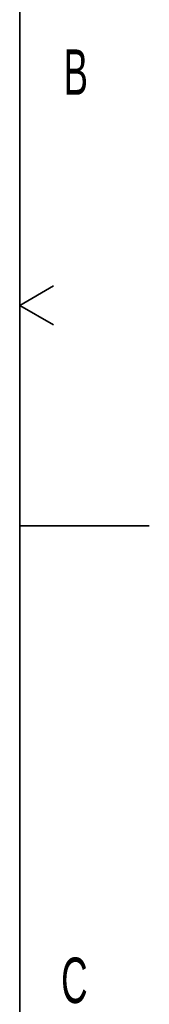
# Model space of a CAD drawing. Header units: millimetres. Extents: x 0 to 11920, y 0 to 8400.
# Tile 114 of 120: x 11720 to 11920, y 4863 to 6380. Entities that reach past the tile are written whole.
import ezdxf

# ---------------------------------------------------------------- set-up
doc = ezdxf.new("R2010")
doc.units = ezdxf.units.MM
doc.header["$LTSCALE"] = 20
doc.styles.add('SLDTEXTSTYLE0', font='TXT', dxfattribs={"width": 0.605})

msp = doc.modelspace()

# ---------------------------------------------------------------- linework, layer by layer
at = {"color": 7, "linetype": 'Continuous', "lineweight": 35}
for p, q in [((11720, 8200), (11720, 200)), ((11720, 5940), (11771.961524, 5970)), ((11720, 5940), (11771.961524, 5910)), ((11720, 5600), (11920, 5600))]:
    msp.add_line(p, q, dxfattribs=at)

# ---------------------------------------------------------------- texts
at = {"color": 7, "linetype": 'Continuous', "lineweight": 0, "char_height": 70, "attachment_point": 1, "style": 'SLDTEXTSTYLE0'}
for s, insert in [('B', (11787.666515, 6334.515871)), ('C', (11783.921275, 4934.637685))]:
    msp.add_mtext(s, dxfattribs=dict(at, insert=insert))

doc.saveas('drawing.dxf')
